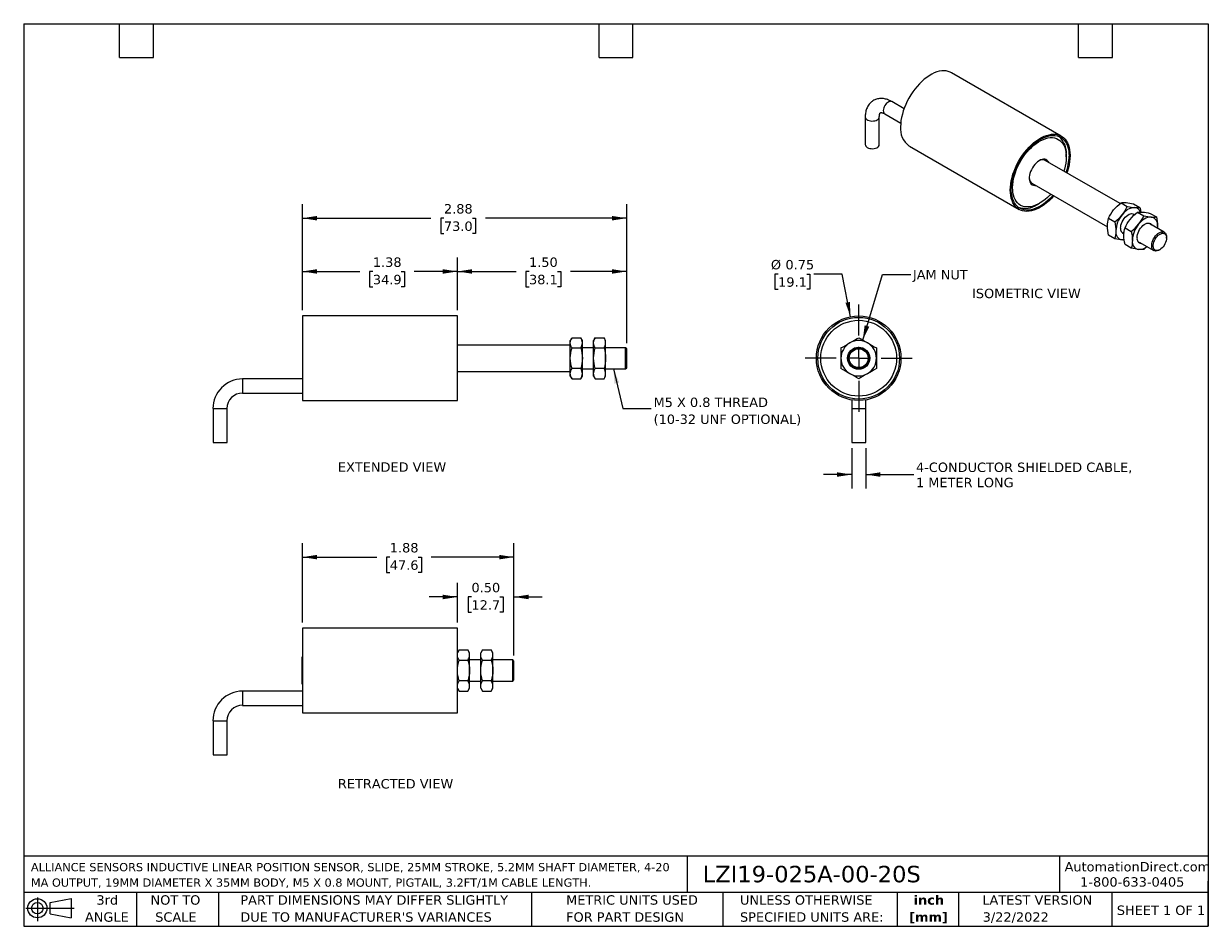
# Model space of a CAD drawing. Header units: inches. Extents: x 0.2 to 10.8, y 0.2 to 8.2.
import ezdxf

# ---------------------------------------------------------------- set-up
doc = ezdxf.new("R2010")
doc.units = ezdxf.units.IN
doc.header["$MEASUREMENT"] = 0
doc.linetypes.add('SLD-Center', pattern=[0.75, 0.6, -0.05, 0.05, -0.05])
doc.linetypes.add('SLD-Solid', pattern=[0])
doc.layers.add('CENTER', color=40, linetype='SLD-Center')
doc.layers.add('DIMENSIONS', color=140, linetype='SLD-Solid', lineweight=25)
doc.layers.add('TEXT', color=140, linetype='SLD-Solid', lineweight=25)
doc.styles.add('SLDTEXTSTYLE0', font='VERDANA.TTF')
doc.styles.add('SLDTEXTSTYLE1', font='VERDANAB.TTF')
doc.styles.get("Standard").update_dxf_attribs({"font": 'VERDANA.TTF'})
doc.dimstyles.new('SLDDIMSTYLE0', dxfattribs={"dimtxt": 0.084961, "dimasz": 0.13, "dimexe": 0, "dimexo": 0.0625, "dimgap": 0.02124, "dimtad": 0, "dimtih": 1, "dimtoh": 1, "dimrnd": 1e-09, "dimzin": 4, "dimdsep": 46, "dimtxsty": 'SLDTEXTSTYLE0', "dimsah": 1, "dimcen": 0.09, "dimadec": 0, "dimazin": 1, "dimtfac": 1, "dimtofl": 0, "dimtmove": 0, "dimatfit": 3, "dimfxl": 0, "dimfrac": 2, "dimtolj": 1, "dimtzin": 12, "dimarcsym": 0})
doc.dimstyles.new('SLDDIMSTYLE1', dxfattribs={"dimtxt": 0.084961, "dimasz": 0.13, "dimexe": 0, "dimexo": 0.0625, "dimgap": 0.02124, "dimtad": 0, "dimtih": 1, "dimtoh": 1, "dimrnd": 1e-09, "dimzin": 12, "dimdsep": 46, "dimtxsty": 'SLDTEXTSTYLE0', "dimsah": 1, "dimcen": 0.09, "dimadec": 0, "dimazin": 3, "dimtfac": 1, "dimtofl": 0, "dimtmove": 0, "dimatfit": 3, "dimfxl": 0, "dimfrac": 2, "dimtolj": 1, "dimtzin": 12, "dimarcsym": 0})
doc.dimstyles.new('SLDDIMSTYLE2', dxfattribs={"dimtxt": 0.18, "dimasz": 0.13, "dimexe": 0, "dimexo": 0.0625, "dimgap": 0, "dimtad": 0, "dimtih": 1, "dimtoh": 1, "dimdec": 0, "dimrnd": 1e-09, "dimzin": 0, "dimdsep": 46, "dimtxsty": 'Standard', "dimsah": 1, "dimcen": 0.09, "dimadec": 0, "dimazin": 0, "dimtfac": 0.13, "dimtdec": 0, "dimtofl": 0, "dimtmove": 0, "dimatfit": 3, "dimfxl": 0, "dimfrac": 2, "dimtolj": 1, "dimtzin": 0, "dimarcsym": 0})
doc.dimstyles.new('SLDDIMSTYLE3', dxfattribs={"dimtxt": 0.084961, "dimasz": 0.13, "dimexe": 0, "dimexo": 0.0625, "dimgap": 0.02124, "dimtad": 0, "dimtih": 1, "dimtoh": 1, "dimrnd": 1e-09, "dimdsep": 46, "dimtxsty": 'SLDTEXTSTYLE0', "dimsah": 1, "dimcen": 0, "dimadec": 0, "dimazin": 2, "dimtfac": 1, "dimtofl": 0, "dimtmove": 0, "dimatfit": 3, "dimfxl": 0, "dimfrac": 2, "dimtolj": 1, "dimtzin": 12, "dimarcsym": 0})
doc.dimstyles.new('SLDDIMSTYLE4', dxfattribs={"dimtxt": 0.084961, "dimasz": 0.13, "dimexe": 0, "dimexo": 0.0625, "dimgap": 0.02124, "dimtad": 0, "dimtih": 1, "dimtoh": 1, "dimrnd": 1e-09, "dimzin": 12, "dimdsep": 46, "dimtxsty": 'SLDTEXTSTYLE0', "dimsah": 1, "dimcen": 0.09, "dimadec": 0, "dimazin": 3, "dimtfac": 1, "dimtmove": 0, "dimatfit": 0, "dimfxl": 0, "dimfrac": 2, "dimtolj": 1, "dimtzin": 12, "dimarcsym": 0})
doc.dimstyles.new('SLDDIMSTYLE5', dxfattribs={"dimtxt": 0.084961, "dimasz": 0.13, "dimexe": 0, "dimexo": 0.0625, "dimgap": 0.02124, "dimtad": 0, "dimtih": 1, "dimtoh": 1, "dimrnd": 1e-09, "dimzin": 0, "dimdsep": 46, "dimtxsty": 'SLDTEXTSTYLE0', "dimsah": 1, "dimcen": 0.09, "dimadec": 0, "dimazin": 0, "dimtfac": 1, "dimtmove": 0, "dimatfit": 0, "dimfxl": 0, "dimfrac": 2, "dimtolj": 1, "dimtzin": 12, "dimarcsym": 0})

# ---------------------------------------------------------------- blocks, each defined once
blk = doc.blocks.new('Block11')
at = {"color": 7, "linetype": 'SLD-Solid', "lineweight": 18}
for p, q in [((0, 0.113), (0.428, 0.113)), ((0.102, 0.209), (0.102, 0)), ((0.216, 0.164), (0.401, 0.198)), ((0.216, 0.063), (0.216, 0.164)), ((0.401, 0.198), (0.401, 0.029)), ((0.216, 0.063), (0.401, 0.029))]:
    blk.add_line(p, q, dxfattribs=at)
for radius in [0.0846, 0.0506]:
    blk.add_circle((0.102, 0.113), radius, dxfattribs=at)
blk = doc.blocks.new('Block12')
at = {"color": 7, "linetype": 'Continuous'}
blk.add_blockref('Block11', (0, 0), dxfattribs=at)
blk = doc.blocks.new('SW_NOTE_0')
at = {"layer": 'TEXT', "color": 0, "char_height": 0.07292, "attachment_point": 1, "style": 'SLDTEXTSTYLE0'}
for s, insert in [('ALLIANCE SENSORS INDUCTIVE LINEAR POSITION SENSOR, SLIDE, 25MM STROKE, 5.2MM SHAFT DIAMETER, 4-20 ', (0, 0.093)), ('MA OUTPUT, 19MM DIAMETER X 35MM BODY, M5 X 0.8 MOUNT, PIGTAIL, 3.2FT/1M CABLE LENGTH.', (0, -0.044))]:
    blk.add_mtext(s, dxfattribs=dict(at, insert=insert))
blk = doc.blocks.new('SW_NOTE_0_1')
at = {"layer": 'TEXT', "color": 0, "char_height": 0.0833, "attachment_point": 2, "style": 'SLDTEXTSTYLE1'}
for s, insert in [('inch', (0.125, 0.106)), ('[mm]', (0.122, -0.045))]:
    blk.add_mtext(s, dxfattribs=dict(at, insert=insert))
blk = doc.blocks.new('SW_NOTE_0_2')
at = {"layer": 'TEXT', "color": 0, "char_height": 0.08333, "attachment_point": 1, "style": 'SLDTEXTSTYLE0'}
for s, insert in [('UNLESS OTHERWISE ', (0, 0.106)), ('SPECIFIED UNITS ARE:', (0, -0.045))]:
    blk.add_mtext(s, dxfattribs=dict(at, insert=insert))
blk = doc.blocks.new('SW_NOTE_0_3')
at = {"layer": 'TEXT', "color": 0, "char_height": 0.08333, "attachment_point": 1, "style": 'SLDTEXTSTYLE0'}
for s, insert in [('PART DIMENSIONS MAY DIFFER SLIGHTLY ', (0, 0.106)), ("DUE TO MANUFACTURER'S VARIANCES", (0, -0.045))]:
    blk.add_mtext(s, dxfattribs=dict(at, insert=insert))
blk = doc.blocks.new('SW_NOTE_0_4')
at = {"layer": 'TEXT', "color": 0, "char_height": 0.0833, "attachment_point": 2, "style": 'SLDTEXTSTYLE0'}
for s, insert in [('NOT TO', (0.207, 0.106)), ('SCALE', (0.211, -0.045))]:
    blk.add_mtext(s, dxfattribs=dict(at, insert=insert))
blk = doc.blocks.new('SW_NOTE_0_5')
at = {"layer": 'TEXT', "color": 0, "char_height": 0.0833, "attachment_point": 2, "style": 'SLDTEXTSTYLE0'}
for s, insert in [('3rd', (0.091, 0.106)), ('ANGLE', (0.087, -0.045))]:
    blk.add_mtext(s, dxfattribs=dict(at, insert=insert))
blk = doc.blocks.new('SW_NOTE_0_6')
at = {"layer": 'TEXT', "color": 0, "char_height": 0.08333, "attachment_point": 1, "style": 'SLDTEXTSTYLE0'}
for s, insert in [('METRIC UNITS USED ', (0, 0.106)), ('FOR PART DESIGN', (0, -0.045))]:
    blk.add_mtext(s, dxfattribs=dict(at, insert=insert))
blk = doc.blocks.new('_D')
at = {"layer": 'DIMENSIONS'}
for p, q in [((4.095, 5.71), (4.095, 6.179)), ((5.595, 5.418), (5.595, 6.179)), ((4.095, 6.054), (4.614, 6.054)), ((4.729, 6.054), (4.701, 6.054)), ((4.701, 6.054), (4.701, 5.918)), ((4.982, 6.054), (5.01, 6.054)), ((5.01, 6.054), (5.01, 5.918)), ((5.595, 6.054), (5.097, 6.054)), ((4.701, 5.918), (4.729, 5.918)), ((5.01, 5.918), (4.982, 5.918))]:
    blk.add_line(p, q, dxfattribs=at)
for points in [[(4.095, 6.054), (4.225, 6.034), (4.225, 6.074)], [(5.595, 6.054), (5.465, 6.074), (5.465, 6.034)]]:
    blk.add_solid(points, dxfattribs=at)
at = {"layer": 'DIMENSIONS', "char_height": 0.0833, "attachment_point": 1, "style": 'SLDTEXTSTYLE0'}
for s, insert in [('1.50', (4.729, 6.178)), ('38.1', (4.729, 6.024))]:
    blk.add_mtext(s, dxfattribs=dict(at, insert=insert))
blk = doc.blocks.new('_D_1')
at = {"layer": 'DIMENSIONS'}
for p, q in [((2.72, 5.71), (2.72, 6.179)), ((4.095, 5.71), (4.095, 6.179)), ((2.72, 6.054), (3.23, 6.054)), ((3.345, 6.054), (3.316, 6.054)), ((3.316, 6.054), (3.316, 5.918)), ((3.597, 6.054), (3.626, 6.054)), ((3.626, 6.054), (3.626, 5.918)), ((4.095, 6.054), (3.712, 6.054)), ((3.316, 5.918), (3.345, 5.918)), ((3.626, 5.918), (3.597, 5.918))]:
    blk.add_line(p, q, dxfattribs=at)
for points in [[(2.72, 6.054), (2.85, 6.034), (2.85, 6.074)], [(4.095, 6.054), (3.965, 6.074), (3.965, 6.034)]]:
    blk.add_solid(points, dxfattribs=at)
at = {"layer": 'DIMENSIONS', "char_height": 0.0833, "attachment_point": 1, "style": 'SLDTEXTSTYLE0'}
for s, insert in [('1.38', (3.345, 6.178)), ('34.9', (3.345, 6.024))]:
    blk.add_mtext(s, dxfattribs=dict(at, insert=insert))
blk = doc.blocks.new('_D_2')
at = {"layer": 'DIMENSIONS'}
for p, q in [((2.72, 5.71), (2.72, 6.651)), ((5.595, 5.418), (5.595, 6.651)), ((2.72, 6.526), (3.86, 6.526)), ((3.975, 6.526), (3.946, 6.526)), ((3.946, 6.526), (3.946, 6.391)), ((4.227, 6.526), (4.256, 6.526)), ((4.256, 6.526), (4.256, 6.391)), ((5.595, 6.526), (4.342, 6.526)), ((3.946, 6.391), (3.975, 6.391)), ((4.256, 6.391), (4.227, 6.391))]:
    blk.add_line(p, q, dxfattribs=at)
for points in [[(2.72, 6.526), (2.85, 6.506), (2.85, 6.546)], [(5.595, 6.526), (5.465, 6.546), (5.465, 6.506)]]:
    blk.add_solid(points, dxfattribs=at)
at = {"layer": 'DIMENSIONS', "char_height": 0.0833, "attachment_point": 1, "style": 'SLDTEXTSTYLE0'}
for s, insert in [('2.88', (3.975, 6.651)), ('73.0', (3.975, 6.497))]:
    blk.add_mtext(s, dxfattribs=dict(at, insert=insert))
blk = doc.blocks.new('SW_NOTE_0_7')
at = {"layer": 'TEXT', "color": 0, "char_height": 0.08333, "attachment_point": 1, "style": 'SLDTEXTSTYLE0'}
for s, insert in [('M5 X 0.8 THREAD', (0.022, 0.096)), ('(10-32 UNF OPTIONAL)', (0.022, -0.054))]:
    blk.add_mtext(s, dxfattribs=dict(at, insert=insert))
blk = doc.blocks.new('_D_3')
at = {"layer": 'DIMENSIONS'}
for p, q in [((6.937, 6.031), (6.909, 6.031)), ((6.909, 6.031), (6.909, 5.896)), ((7.19, 6.031), (7.218, 6.031)), ((7.218, 6.031), (7.218, 5.896)), ((7.504, 6.031), (7.254, 6.031)), ((7.579, 5.653), (7.504, 6.031)), ((6.909, 5.896), (6.937, 5.896)), ((7.218, 5.896), (7.19, 5.896))]:
    blk.add_line(p, q, dxfattribs=at)
blk.add_solid([(7.579, 5.653), (7.573, 5.784), (7.534, 5.776)], dxfattribs=at)
at = {"layer": 'DIMENSIONS', "char_height": 0.0833, "attachment_point": 1, "style": 'SLDTEXTSTYLE0'}
for s, insert in [('%%c', (6.873, 6.156)), ('0.75', (7.002, 6.156)), ('19.1', (6.937, 6.002))]:
    blk.add_mtext(s, dxfattribs=dict(at, insert=insert))
blk = doc.blocks.new('_D_4')
at = {"layer": 'DIMENSIONS'}
for p, q in [((7.589, 4.488), (7.589, 4.129)), ((7.714, 4.488), (7.714, 4.129)), ((7.589, 4.254), (7.339, 4.254)), ((7.714, 4.254), (8.14, 4.254))]:
    blk.add_line(p, q, dxfattribs=at)
for points in [[(7.589, 4.254), (7.459, 4.274), (7.459, 4.234)], [(7.714, 4.254), (7.844, 4.234), (7.844, 4.274)]]:
    blk.add_solid(points, dxfattribs=at)
at = {"layer": 'DIMENSIONS', "char_height": 0.08333, "attachment_point": 1, "style": 'SLDTEXTSTYLE0'}
for s, insert in [('4-CONDUCTOR SHIELDED CABLE,', (8.159, 4.36)), ('1 METER LONG', (8.159, 4.225))]:
    blk.add_mtext(s, dxfattribs=dict(at, insert=insert))
blk = doc.blocks.new('SW_CENTERMARKSYMBOL_0')
at = {"layer": 'CENTER', "color": 0}
for p, q in [((0, 0.2), (0, 0.475)), ((-0.2, 0), (-0.475, 0)), ((0, 0), (-0.1, 0)), ((0, 0), (0, 0.1)), ((0, 0), (0, -0.1)), ((0, 0), (0.1, 0)), ((0.2, 0), (0.475, 0)), ((0, -0.2), (0, -0.475))]:
    blk.add_line(p, q, dxfattribs=at)
blk = doc.blocks.new('_D_5')
at = {"layer": 'DIMENSIONS'}
for p, q in [((2.72, 2.942), (2.72, 3.647)), ((4.595, 2.651), (4.595, 3.647)), ((2.72, 3.522), (3.38, 3.522)), ((3.495, 3.522), (3.466, 3.522)), ((3.466, 3.522), (3.466, 3.387)), ((3.747, 3.522), (3.776, 3.522)), ((3.776, 3.522), (3.776, 3.387)), ((4.595, 3.522), (3.862, 3.522)), ((3.466, 3.387), (3.495, 3.387)), ((3.776, 3.387), (3.747, 3.387))]:
    blk.add_line(p, q, dxfattribs=at)
for points in [[(2.72, 3.522), (2.85, 3.502), (2.85, 3.542)], [(4.595, 3.522), (4.465, 3.542), (4.465, 3.502)]]:
    blk.add_solid(points, dxfattribs=at)
at = {"layer": 'DIMENSIONS', "char_height": 0.0833, "attachment_point": 1, "style": 'SLDTEXTSTYLE0'}
for s, insert in [('1.88', (3.495, 3.647)), ('47.6', (3.495, 3.493))]:
    blk.add_mtext(s, dxfattribs=dict(at, insert=insert))
blk = doc.blocks.new('_D_6')
at = {"layer": 'DIMENSIONS'}
for p, q in [((4.095, 2.942), (4.095, 3.294)), ((4.595, 2.651), (4.595, 3.294)), ((4.095, 3.169), (3.845, 3.169)), ((4.219, 3.169), (4.19, 3.169)), ((4.19, 3.169), (4.19, 3.034)), ((4.471, 3.169), (4.5, 3.169)), ((4.5, 3.169), (4.5, 3.034)), ((4.595, 3.169), (4.845, 3.169)), ((4.19, 3.034), (4.219, 3.034)), ((4.5, 3.034), (4.471, 3.034))]:
    blk.add_line(p, q, dxfattribs=at)
for points in [[(4.095, 3.169), (3.965, 3.189), (3.965, 3.149)], [(4.595, 3.169), (4.725, 3.149), (4.725, 3.189)]]:
    blk.add_solid(points, dxfattribs=at)
at = {"layer": 'DIMENSIONS', "char_height": 0.0833, "attachment_point": 1, "style": 'SLDTEXTSTYLE0'}
for s, insert in [('0.50', (4.219, 3.294)), ('12.7', (4.219, 3.14))]:
    blk.add_mtext(s, dxfattribs=dict(at, insert=insert))

msp = doc.modelspace()

# ---------------------------------------------------------------- linework, layer by layer
for p, q in [((9.447, 7.253), (8.475, 7.815)), ((8.053, 7.496), (7.944, 7.559)), ((7.709, 7.423), (7.709, 7.178)), ((7.834, 7.178), (7.834, 7.423)), ((7.882, 7.451), (8.024, 7.369)), ((8.1, 7.165), (9.073, 6.604)), ((9.968, 6.655), (9.304, 7.038)), ((9.491, 7.07), (9.491, 7.091)), ((9.187, 6.836), (9.856, 6.449)), ((9.235, 6.648), (9.253, 6.658)), ((9.977, 6.663), (10.032, 6.631)), ((10.088, 6.653), (10.144, 6.621)), ((9.866, 6.525), (9.921, 6.493)), ((10.095, 6.555), (10.086, 6.56)), ((10.123, 6.579), (10.178, 6.547)), ((10.234, 6.569), (10.29, 6.537)), ((10.012, 6.441), (10.067, 6.409)), ((10.36, 6.401), (10.232, 6.476)), ((10.299, 6.457), (10.298, 6.437)), ((9.921, 6.344), (9.866, 6.376)), ((10.004, 6.333), (9.987, 6.334)), ((9.992, 6.398), (10.003, 6.392)), ((10.138, 6.314), (10.267, 6.24)), ((10.38, 6.35), (10.38, 6.359)), ((10.067, 6.26), (10.012, 6.292)), ((10.206, 6.274), (10.178, 6.25)), ((10.314, 6.244), (10.321, 6.248)), ((4.095, 5.66), (2.72, 5.66)), ((2.72, 5.66), (2.72, 5.285)), ((4.095, 5.285), (4.095, 5.66)), ((5.11, 5.467), (5.095, 5.442)), ((5.11, 5.467), (5.188, 5.467)), ((5.202, 5.442), (5.188, 5.467)), ((5.316, 5.467), (5.302, 5.442)), ((5.316, 5.467), (5.394, 5.467)), ((5.408, 5.442), (5.394, 5.467)), ((5.095, 5.402), (4.095, 5.402)), ((5.095, 5.421), (5.095, 5.442)), ((5.095, 5.285), (5.095, 5.421)), ((5.11, 5.376), (5.188, 5.376)), ((5.202, 5.421), (5.202, 5.442)), ((5.202, 5.285), (5.202, 5.421)), ((5.302, 5.378), (5.202, 5.378)), ((5.302, 5.421), (5.302, 5.442)), ((5.302, 5.285), (5.302, 5.421)), ((5.316, 5.376), (5.394, 5.376)), ((5.408, 5.421), (5.408, 5.442)), ((5.408, 5.285), (5.408, 5.421)), ((5.585, 5.378), (5.408, 5.378)), ((5.595, 5.368), (5.585, 5.378)), ((5.585, 5.305), (5.585, 5.378)), ((5.595, 5.203), (5.595, 5.368)), ((2.72, 5.285), (2.72, 4.91)), ((4.095, 4.91), (4.095, 5.285)), ((5.095, 5.148), (5.095, 5.285)), ((5.202, 5.148), (5.202, 5.285)), ((5.302, 5.148), (5.302, 5.285)), ((5.408, 5.148), (5.408, 5.285)), ((5.585, 5.191), (5.585, 5.305)), ((4.095, 5.168), (5.095, 5.168)), ((5.095, 5.127), (5.095, 5.148)), ((5.188, 5.194), (5.11, 5.194)), ((5.202, 5.191), (5.302, 5.191)), ((5.202, 5.127), (5.202, 5.148)), ((5.302, 5.127), (5.302, 5.148)), ((5.394, 5.194), (5.316, 5.194)), ((5.408, 5.191), (5.585, 5.191)), ((5.408, 5.127), (5.408, 5.148)), ((5.585, 5.191), (5.595, 5.201)), ((5.595, 5.201), (5.595, 5.203)), ((2.72, 5.101), (2.19, 5.101)), ((2.19, 5.101), (2.19, 4.976)), ((5.095, 5.127), (5.11, 5.103)), ((5.11, 5.103), (5.188, 5.103)), ((5.188, 5.103), (5.202, 5.127)), ((5.302, 5.127), (5.316, 5.103)), ((5.316, 5.103), (5.394, 5.103)), ((5.394, 5.103), (5.408, 5.127)), ((2.19, 4.976), (2.72, 4.976)), ((1.928, 4.838), (1.928, 4.538)), ((1.928, 4.838), (2.053, 4.838)), ((2.053, 4.538), (2.053, 4.838)), ((2.72, 4.91), (4.095, 4.91)), ((7.589, 4.915), (7.589, 4.838)), ((7.589, 4.838), (7.589, 4.538)), ((7.589, 4.838), (7.714, 4.838)), ((7.714, 4.838), (7.714, 4.915)), ((7.714, 4.538), (7.714, 4.838)), ((1.928, 4.538), (2.053, 4.538)), ((7.589, 4.538), (7.714, 4.538)), ((4.095, 2.892), (2.72, 2.892)), ((2.72, 2.892), (2.72, 2.517)), ((4.095, 2.517), (4.095, 2.892)), ((2.72, 2.634), (2.715, 2.634)), ((2.715, 2.634), (2.715, 2.411)), ((4.11, 2.699), (4.095, 2.675)), ((4.11, 2.699), (4.188, 2.699)), ((4.202, 2.675), (4.188, 2.699)), ((4.202, 2.654), (4.202, 2.675)), ((4.202, 2.517), (4.202, 2.654)), ((4.316, 2.699), (4.302, 2.675)), ((4.302, 2.654), (4.302, 2.675)), ((4.302, 2.517), (4.302, 2.654)), ((4.316, 2.699), (4.394, 2.699)), ((4.408, 2.675), (4.394, 2.699)), ((4.408, 2.654), (4.408, 2.675)), ((4.408, 2.517), (4.408, 2.654)), ((4.11, 2.608), (4.188, 2.608)), ((4.302, 2.611), (4.202, 2.611)), ((4.316, 2.608), (4.394, 2.608)), ((4.585, 2.611), (4.408, 2.611)), ((4.595, 2.601), (4.585, 2.611)), ((4.585, 2.537), (4.585, 2.611)), ((4.585, 2.424), (4.585, 2.537)), ((4.595, 2.436), (4.595, 2.601)), ((2.72, 2.517), (2.72, 2.142)), ((4.095, 2.142), (4.095, 2.517)), ((4.188, 2.426), (4.11, 2.426)), ((4.202, 2.381), (4.202, 2.517)), ((4.202, 2.424), (4.302, 2.424)), ((4.302, 2.381), (4.302, 2.517)), ((4.394, 2.426), (4.316, 2.426)), ((4.408, 2.381), (4.408, 2.517)), ((4.408, 2.424), (4.585, 2.424)), ((4.585, 2.424), (4.595, 2.434)), ((4.595, 2.434), (4.595, 2.436)), ((2.72, 2.333), (2.19, 2.333)), ((2.19, 2.333), (2.19, 2.208)), ((2.715, 2.411), (2.715, 2.4)), ((2.715, 2.4), (2.72, 2.4)), ((4.095, 2.36), (4.11, 2.335)), ((4.11, 2.335), (4.188, 2.335)), ((4.188, 2.335), (4.202, 2.36)), ((4.202, 2.36), (4.202, 2.381)), ((4.302, 2.36), (4.302, 2.381)), ((4.302, 2.36), (4.316, 2.335)), ((4.316, 2.335), (4.394, 2.335)), ((4.394, 2.335), (4.408, 2.36)), ((4.408, 2.36), (4.408, 2.381)), ((2.19, 2.208), (2.72, 2.208)), ((2.72, 2.142), (4.095, 2.142)), ((1.928, 2.071), (1.928, 1.771)), ((1.928, 2.071), (2.053, 2.071)), ((2.053, 1.771), (2.053, 2.071)), ((1.928, 1.771), (2.053, 1.771))]:
    msp.add_line(p, q)
at = {"flags": 128}
for points in [[(8.475, 7.815), (8.463, 7.821), (8.445, 7.827), (8.427, 7.831), (8.407, 7.832), (8.387, 7.831), (8.365, 7.828), (8.344, 7.822), (8.321, 7.813), (8.299, 7.802), (8.276, 7.789), (8.254, 7.774), (8.232, 7.757), (8.21, 7.738), (8.189, 7.717), (8.168, 7.694), (8.149, 7.67), (8.13, 7.645), (8.113, 7.619), (8.096, 7.591), (8.081, 7.563), (8.068, 7.535), (8.056, 7.506), (8.046, 7.477), (8.038, 7.448), (8.031, 7.419), (8.026, 7.391), (8.024, 7.363), (8.023, 7.337)], [(7.944, 7.559), (7.943, 7.56), (7.935, 7.562), (7.927, 7.561), (7.918, 7.558), (7.908, 7.553), (7.899, 7.546), (7.891, 7.536), (7.883, 7.526), (7.877, 7.514), (7.873, 7.503), (7.87, 7.491), (7.869, 7.48), (7.87, 7.469), (7.873, 7.461), (7.877, 7.454), (7.882, 7.451)], [(7.709, 7.423), (7.709, 7.421), (7.711, 7.414), (7.716, 7.407), (7.723, 7.401), (7.732, 7.395), (7.743, 7.391), (7.755, 7.389), (7.768, 7.387), (7.781, 7.388), (7.794, 7.39), (7.806, 7.393), (7.816, 7.398), (7.824, 7.404), (7.83, 7.41), (7.833, 7.418), (7.834, 7.423)], [(8.995, 6.776), (8.996, 6.802), (8.999, 6.83), (9.003, 6.858), (9.01, 6.886), (9.018, 6.915), (9.028, 6.944), (9.04, 6.973), (9.054, 7.002), (9.069, 7.03), (9.085, 7.057), (9.102, 7.084), (9.121, 7.109), (9.141, 7.133), (9.161, 7.156), (9.182, 7.177), (9.204, 7.196), (9.226, 7.213), (9.249, 7.228), (9.271, 7.241), (9.294, 7.252), (9.316, 7.26), (9.338, 7.266), (9.359, 7.27), (9.379, 7.271), (9.399, 7.27), (9.418, 7.266), (9.435, 7.26), (9.451, 7.251), (9.466, 7.24), (9.48, 7.227), (9.491, 7.212), (9.502, 7.194), (9.51, 7.175), (9.517, 7.154), (9.521, 7.131), (9.524, 7.107), (9.525, 7.082), (9.524, 7.055), (9.521, 7.028), (9.517, 7), (9.51, 6.971), (9.502, 6.942), (9.497, 6.927)], [(9.373, 6.728), (9.372, 6.727), (9.352, 6.705), (9.331, 6.685), (9.309, 6.667), (9.288, 6.65), (9.266, 6.636), (9.243, 6.624), (9.222, 6.614), (9.2, 6.606), (9.179, 6.601), (9.158, 6.598), (9.138, 6.598), (9.119, 6.6), (9.101, 6.605), (9.085, 6.612), (9.069, 6.621), (9.055, 6.632), (9.043, 6.646), (9.032, 6.662), (9.023, 6.68), (9.015, 6.7), (9.01, 6.721), (9.006, 6.744), (9.004, 6.768), (9.004, 6.794), (9.006, 6.82), (9.01, 6.847), (9.015, 6.875), (9.023, 6.903), (9.032, 6.932), (9.043, 6.96), (9.055, 6.989), (9.069, 7.016), (9.085, 7.043), (9.101, 7.07), (9.119, 7.095), (9.138, 7.119), (9.158, 7.141), (9.179, 7.162), (9.2, 7.182), (9.222, 7.199), (9.243, 7.215), (9.266, 7.228), (9.288, 7.239), (9.309, 7.248), (9.331, 7.254), (9.352, 7.258), (9.372, 7.26), (9.391, 7.259), (9.41, 7.255), (9.427, 7.25), (9.443, 7.241), (9.458, 7.231), (9.471, 7.218), (9.483, 7.204), (9.493, 7.187), (9.501, 7.168), (9.508, 7.147), (9.513, 7.125), (9.515, 7.102), (9.516, 7.077), (9.516, 7.077)], [(7.709, 7.178), (7.71, 7.173), (7.713, 7.165), (7.719, 7.159), (7.727, 7.153), (7.737, 7.148), (7.749, 7.145), (7.762, 7.143), (7.775, 7.142), (7.788, 7.144), (7.8, 7.146), (7.811, 7.15), (7.82, 7.156), (7.827, 7.162), (7.832, 7.169), (7.834, 7.177), (7.834, 7.178)], [(9.162, 7.134), (9.182, 7.154), (9.203, 7.172), (9.224, 7.189), (9.245, 7.203), (9.266, 7.215), (9.288, 7.225), (9.309, 7.232), (9.329, 7.237), (9.349, 7.24), (9.368, 7.24), (9.386, 7.237), (9.404, 7.232), (9.419, 7.225), (9.434, 7.216), (9.447, 7.204), (9.459, 7.19), (9.469, 7.173), (9.477, 7.155), (9.483, 7.136), (9.488, 7.114), (9.49, 7.091), (9.491, 7.067), (9.49, 7.041), (9.487, 7.015), (9.482, 6.988), (9.475, 6.961), (9.469, 6.943)], [(9.352, 6.74), (9.344, 6.731), (9.324, 6.711), (9.303, 6.693), (9.282, 6.677), (9.261, 6.663), (9.239, 6.651), (9.218, 6.641), (9.197, 6.633), (9.177, 6.628), (9.157, 6.626), (9.138, 6.626), (9.119, 6.628), (9.102, 6.633), (9.086, 6.64), (9.072, 6.65), (9.059, 6.662), (9.047, 6.676), (9.037, 6.692), (9.029, 6.71), (9.023, 6.73), (9.018, 6.752), (9.016, 6.775), (9.015, 6.799), (9.016, 6.824), (9.019, 6.85), (9.024, 6.877), (9.031, 6.904), (9.04, 6.932), (9.05, 6.96), (9.062, 6.987), (9.076, 7.014), (9.091, 7.04), (9.107, 7.065), (9.124, 7.09), (9.143, 7.113), (9.162, 7.134), (9.162, 7.134)], [(9.336, 7.02), (9.335, 7.023), (9.328, 7.033), (9.32, 7.04), (9.311, 7.045), (9.3, 7.048), (9.289, 7.049), (9.277, 7.046), (9.264, 7.042), (9.251, 7.035), (9.237, 7.026), (9.225, 7.015), (9.213, 7.002), (9.201, 6.988), (9.191, 6.973), (9.182, 6.956), (9.175, 6.939), (9.169, 6.923), (9.165, 6.906), (9.163, 6.89), (9.163, 6.875), (9.165, 6.861), (9.169, 6.848), (9.174, 6.837), (9.181, 6.829), (9.19, 6.823), (9.2, 6.818), (9.211, 6.817), (9.219, 6.817)], [(9.38, 6.725), (9.379, 6.724), (9.359, 6.702), (9.338, 6.681), (9.316, 6.662), (9.294, 6.644), (9.271, 6.629), (9.249, 6.616), (9.226, 6.606), (9.204, 6.597), (9.182, 6.591), (9.161, 6.588), (9.141, 6.586), (9.121, 6.588), (9.102, 6.591), (9.085, 6.598), (9.069, 6.606), (9.054, 6.617), (9.04, 6.63), (9.028, 6.646), (9.018, 6.663), (9.01, 6.682), (9.003, 6.703), (8.999, 6.726), (8.996, 6.75), (8.995, 6.776)], [(9.973, 6.437), (9.974, 6.451), (9.976, 6.465), (9.981, 6.48), (9.987, 6.495), (9.995, 6.509), (10.004, 6.522), (10.014, 6.535), (10.025, 6.545), (10.037, 6.554), (10.048, 6.561), (10.059, 6.565), (10.07, 6.567), (10.08, 6.566), (10.089, 6.563), (10.097, 6.558), (10.098, 6.558)], [(10.091, 6.563), (10.096, 6.559), (10.098, 6.557)], [(10.119, 6.353), (10.119, 6.366), (10.122, 6.381), (10.127, 6.396), (10.133, 6.411), (10.141, 6.425), (10.15, 6.438), (10.16, 6.45), (10.171, 6.461), (10.182, 6.47), (10.194, 6.476), (10.205, 6.481), (10.216, 6.483), (10.226, 6.482), (10.235, 6.479), (10.243, 6.474), (10.249, 6.466), (10.25, 6.465)], [(10.249, 6.299), (10.252, 6.314), (10.257, 6.328), (10.264, 6.342), (10.272, 6.356), (10.281, 6.369), (10.292, 6.38), (10.302, 6.389), (10.314, 6.397), (10.325, 6.402), (10.336, 6.405), (10.346, 6.406), (10.355, 6.404), (10.363, 6.4), (10.37, 6.393), (10.375, 6.384), (10.378, 6.374), (10.38, 6.362), (10.38, 6.359)], [(10.299, 6.457), (10.299, 6.44), (10.298, 6.437)], [(10.004, 6.334), (10, 6.334), (9.987, 6.334)], [(10.002, 6.388), (9.994, 6.391), (9.992, 6.392)], [(10.308, 6.243), (10.298, 6.24), (10.289, 6.241), (10.28, 6.243), (10.273, 6.248), (10.268, 6.256), (10.264, 6.265), (10.262, 6.276), (10.262, 6.288), (10.264, 6.301), (10.267, 6.314), (10.272, 6.328), (10.279, 6.341), (10.288, 6.354), (10.297, 6.365), (10.307, 6.375), (10.317, 6.383), (10.328, 6.388), (10.338, 6.392), (10.348, 6.393), (10.357, 6.391), (10.365, 6.387), (10.371, 6.381), (10.376, 6.373), (10.379, 6.363), (10.38, 6.351), (10.379, 6.339), (10.376, 6.325), (10.372, 6.312), (10.366, 6.298), (10.358, 6.285), (10.349, 6.273), (10.34, 6.263), (10.329, 6.254), (10.319, 6.247), (10.308, 6.243)], [(10.314, 6.244), (10.308, 6.241), (10.297, 6.237), (10.286, 6.235), (10.277, 6.236), (10.268, 6.239), (10.26, 6.244), (10.255, 6.252), (10.25, 6.262), (10.248, 6.273), (10.248, 6.286), (10.249, 6.299)]]:
    msp.add_lwpolyline(points, dxfattribs=at)
for radius in [0.375, 0.362, 0.362, 0.336, 0.0984, 0.0935, 0.0835]:
    msp.add_circle((7.651, 5.285), radius)
for centre, radius, start, end in [((8.208, 7.318), 0.187, 174.0409, 234.647), ((9.303, 7.106), 0.189, 355.1786, 49.8552), ((9.28, 6.987), 0.0566, 64.8401, 123.2328), ((9.055, 7.085), 0.461, 340.5436, 359.0154), ((9.22, 6.882), 0.0571, 177.0612, 234.8766), ((9.128, 6.801), 0.188, 249.972, 305.0049), ((10.107, 6.477), 0.144, 93.4295, 146.5651), ((10.092, 6.563), 0.0581, 18.7778, 84.007), ((10.172, 6.402), 0.242, 140.2279, 177.3607), ((10.252, 6.393), 0.144, 93.4295, 146.5651), ((10.231, 6.468), 0.0693, 350.7481, 79.4532), ((9.999, 6.402), 0.0693, 170.7481, 259.4532), ((10.017, 6.431), 0.0449, 171.9956, 251.0527), ((10.318, 6.317), 0.242, 140.2279, 177.3607), ((10.218, 6.447), 0.0363, 29.7939, 59.1983), ((10.145, 6.317), 0.0693, 170.7481, 259.4532), ((10.161, 6.346), 0.0434, 171.3184, 263.8401), ((10.156, 6.339), 0.0354, 240.4445, 270.5741), ((10.133, 6.362), 0.113, 269.8601, 309.6275), ((7.651, 5.285), 0.157, 120, 180), ((7.651, 5.285), 0.157, 60, 120), ((7.651, 5.285), 0.157, 0, 60), ((7.651, 5.285), 0.157, 180, 240), ((7.651, 5.285), 0.157, 300, 0), ((7.651, 5.285), 0.157, 240, 300), ((2.19, 4.838), 0.263, 90, 180), ((2.19, 4.838), 0.138, 90, 180), ((2.19, 2.071), 0.263, 90, 180), ((2.19, 2.071), 0.138, 90, 180)]:
    msp.add_arc(centre, radius, start, end)
for points, knots in [([(7.944, 7.559), (7.943, 7.56), (7.936, 7.564), (7.923, 7.57), (7.905, 7.577), (7.888, 7.583), (7.87, 7.586), (7.852, 7.587), (7.835, 7.586), (7.818, 7.584), (7.801, 7.579), (7.785, 7.571), (7.77, 7.562), (7.756, 7.55), (7.744, 7.537), (7.733, 7.521), (7.725, 7.504), (7.718, 7.487), (7.713, 7.468), (7.71, 7.448), (7.709, 7.433), (7.709, 7.425), (7.709, 7.423)], [0, 0, 0, 0, 0.014593, 0.067589, 0.12087, 0.174169, 0.227223, 0.279843, 0.331982, 0.383759, 0.435442, 0.487412, 0.54014, 0.594135, 0.64989, 0.708084, 0.76172, 0.816744, 0.872989, 0.930072, 0.987511, 1, 1, 1, 1]), ([(7.834, 7.423), (7.834, 7.426), (7.834, 7.431), (7.835, 7.439), (7.836, 7.446), (7.838, 7.452), (7.84, 7.456), (7.842, 7.459), (7.843, 7.46), (7.844, 7.461), (7.845, 7.461), (7.848, 7.462), (7.852, 7.462), (7.857, 7.461), (7.864, 7.459), (7.872, 7.456), (7.878, 7.453), (7.882, 7.451), (7.882, 7.451)], [0, 0, 0, 0, 0.040803, 0.09843, 0.156157, 0.214475, 0.274185, 0.336922, 0.40575, 0.487663, 0.609167, 0.678243, 0.745134, 0.809268, 0.872356, 0.935238, 0.998308, 1, 1, 1, 1]), ([(10.144, 6.621), (10.147, 6.608), (10.15, 6.594), (10.151, 6.581), (10.151, 6.581)], [0, 0, 0, 0, 0.996367, 1, 1, 1, 1])]:
    msp.add_open_spline(points, degree=3, knots=knots)
for points in [[(9.911, 6.6), (9.93, 6.623), (9.953, 6.644), (9.977, 6.663)], [(9.977, 6.663), (9.989, 6.665), (10.004, 6.666), (10.023, 6.664)], [(9.987, 6.556), (10.006, 6.58), (10.02, 6.605), (10.032, 6.631)], [(10.023, 6.664), (10.042, 6.662), (10.064, 6.658), (10.088, 6.653)], [(10.032, 6.631), (10.057, 6.626), (10.079, 6.622), (10.098, 6.621)], [(10.098, 6.621), (10.117, 6.619), (10.132, 6.619), (10.144, 6.621)], [(9.856, 6.456), (9.856, 6.482), (9.86, 6.504), (9.866, 6.525)], [(9.866, 6.525), (9.878, 6.551), (9.892, 6.576), (9.911, 6.6)], [(9.921, 6.493), (9.945, 6.512), (9.968, 6.533), (9.987, 6.556)], [(10.012, 6.441), (10.024, 6.467), (10.038, 6.492), (10.057, 6.516)], [(10.057, 6.516), (10.076, 6.539), (10.099, 6.56), (10.123, 6.579)], [(10.123, 6.579), (10.135, 6.581), (10.15, 6.581), (10.169, 6.58)], [(10.132, 6.472), (10.151, 6.496), (10.166, 6.521), (10.178, 6.547)], [(10.169, 6.58), (10.188, 6.578), (10.21, 6.574), (10.234, 6.569)], [(10.178, 6.547), (10.202, 6.542), (10.225, 6.538), (10.244, 6.536)], [(10.244, 6.536), (10.263, 6.535), (10.277, 6.535), (10.29, 6.537)], [(10.29, 6.537), (10.296, 6.509), (10.299, 6.483), (10.299, 6.457)], [(9.866, 6.376), (9.86, 6.404), (9.856, 6.431), (9.856, 6.456)], [(9.921, 6.493), (9.927, 6.465), (9.931, 6.438), (9.931, 6.413)], [(9.931, 6.413), (9.931, 6.387), (9.927, 6.365), (9.921, 6.344)], [(10.002, 6.372), (10.002, 6.397), (10.005, 6.42), (10.012, 6.441)], [(10.067, 6.409), (10.091, 6.428), (10.113, 6.448), (10.132, 6.472)], [(10.067, 6.409), (10.073, 6.381), (10.077, 6.354), (10.077, 6.329)], [(9.987, 6.334), (9.968, 6.335), (9.945, 6.339), (9.921, 6.344)], [(10.012, 6.292), (10.005, 6.32), (10.002, 6.347), (10.002, 6.372)], [(10.077, 6.329), (10.077, 6.303), (10.073, 6.281), (10.067, 6.26)], [(10.132, 6.249), (10.113, 6.251), (10.091, 6.255), (10.067, 6.26)], [(10.178, 6.25), (10.166, 6.248), (10.151, 6.248), (10.132, 6.249)], [(5.095, 5.421), (5.095, 5.437), (5.101, 5.452), (5.11, 5.467)], [(5.202, 5.421), (5.202, 5.437), (5.196, 5.452), (5.188, 5.467)], [(5.302, 5.421), (5.302, 5.437), (5.307, 5.452), (5.316, 5.467)], [(5.408, 5.421), (5.408, 5.437), (5.403, 5.452), (5.394, 5.467)], [(7.573, 5.421), (7.6, 5.437), (7.626, 5.452), (7.651, 5.467)], [(7.651, 5.467), (7.677, 5.452), (7.703, 5.437), (7.73, 5.421)], [(5.11, 5.376), (5.101, 5.391), (5.095, 5.406), (5.095, 5.421)], [(5.095, 5.285), (5.095, 5.316), (5.101, 5.346), (5.11, 5.376)], [(5.188, 5.376), (5.196, 5.391), (5.202, 5.406), (5.202, 5.421)], [(5.188, 5.376), (5.196, 5.346), (5.202, 5.316), (5.202, 5.285)], [(5.316, 5.376), (5.307, 5.391), (5.302, 5.406), (5.302, 5.421)], [(5.302, 5.285), (5.302, 5.316), (5.307, 5.346), (5.316, 5.376)], [(5.394, 5.376), (5.403, 5.391), (5.408, 5.406), (5.408, 5.421)], [(5.394, 5.376), (5.403, 5.346), (5.408, 5.316), (5.408, 5.285)], [(7.494, 5.376), (7.52, 5.391), (7.546, 5.406), (7.573, 5.421)], [(7.494, 5.376), (7.494, 5.346), (7.494, 5.316), (7.494, 5.285)], [(7.73, 5.421), (7.757, 5.406), (7.783, 5.391), (7.809, 5.376)], [(7.809, 5.376), (7.809, 5.346), (7.809, 5.316), (7.809, 5.285)], [(5.11, 5.194), (5.101, 5.224), (5.095, 5.254), (5.095, 5.285)], [(5.202, 5.285), (5.202, 5.254), (5.196, 5.224), (5.188, 5.194)], [(5.316, 5.194), (5.307, 5.224), (5.302, 5.254), (5.302, 5.285)], [(5.408, 5.285), (5.408, 5.254), (5.403, 5.224), (5.394, 5.194)], [(7.494, 5.285), (7.494, 5.254), (7.494, 5.224), (7.494, 5.194)], [(7.809, 5.285), (7.809, 5.254), (7.809, 5.224), (7.809, 5.194)], [(5.095, 5.148), (5.095, 5.164), (5.101, 5.179), (5.11, 5.194)], [(5.11, 5.103), (5.101, 5.118), (5.095, 5.133), (5.095, 5.148)], [(5.202, 5.148), (5.202, 5.164), (5.196, 5.179), (5.188, 5.194)], [(5.188, 5.103), (5.196, 5.118), (5.202, 5.133), (5.202, 5.148)], [(5.302, 5.148), (5.302, 5.164), (5.307, 5.179), (5.316, 5.194)], [(5.316, 5.103), (5.307, 5.118), (5.302, 5.133), (5.302, 5.148)], [(5.408, 5.148), (5.408, 5.164), (5.403, 5.179), (5.394, 5.194)], [(5.394, 5.103), (5.403, 5.118), (5.408, 5.133), (5.408, 5.148)], [(7.573, 5.148), (7.546, 5.164), (7.52, 5.179), (7.494, 5.194)], [(7.651, 5.103), (7.626, 5.118), (7.6, 5.133), (7.573, 5.148)], [(7.73, 5.148), (7.703, 5.133), (7.677, 5.118), (7.651, 5.103)], [(7.809, 5.194), (7.783, 5.179), (7.757, 5.164), (7.73, 5.148)], [(4.095, 2.654), (4.095, 2.669), (4.101, 2.684), (4.11, 2.699)], [(4.11, 2.608), (4.101, 2.623), (4.095, 2.638), (4.095, 2.654)], [(4.202, 2.654), (4.202, 2.669), (4.196, 2.684), (4.188, 2.699)], [(4.188, 2.608), (4.196, 2.623), (4.202, 2.638), (4.202, 2.654)], [(4.302, 2.654), (4.302, 2.669), (4.307, 2.684), (4.316, 2.699)], [(4.316, 2.608), (4.307, 2.623), (4.302, 2.638), (4.302, 2.654)], [(4.408, 2.654), (4.408, 2.669), (4.403, 2.684), (4.394, 2.699)], [(4.394, 2.608), (4.403, 2.623), (4.408, 2.638), (4.408, 2.654)], [(4.095, 2.517), (4.095, 2.548), (4.101, 2.578), (4.11, 2.608)], [(4.188, 2.608), (4.196, 2.578), (4.202, 2.548), (4.202, 2.517)], [(4.302, 2.517), (4.302, 2.548), (4.307, 2.578), (4.316, 2.608)], [(4.394, 2.608), (4.403, 2.578), (4.408, 2.548), (4.408, 2.517)], [(4.11, 2.426), (4.101, 2.456), (4.095, 2.486), (4.095, 2.517)], [(4.095, 2.381), (4.095, 2.396), (4.101, 2.411), (4.11, 2.426)], [(4.202, 2.517), (4.202, 2.486), (4.196, 2.456), (4.188, 2.426)], [(4.202, 2.381), (4.202, 2.396), (4.196, 2.411), (4.188, 2.426)], [(4.316, 2.426), (4.307, 2.456), (4.302, 2.486), (4.302, 2.517)], [(4.302, 2.381), (4.302, 2.396), (4.307, 2.411), (4.316, 2.426)], [(4.408, 2.517), (4.408, 2.486), (4.403, 2.456), (4.394, 2.426)], [(4.408, 2.381), (4.408, 2.396), (4.403, 2.411), (4.394, 2.426)], [(4.11, 2.335), (4.101, 2.35), (4.095, 2.365), (4.095, 2.381)], [(4.188, 2.335), (4.196, 2.35), (4.202, 2.365), (4.202, 2.381)], [(4.316, 2.335), (4.307, 2.35), (4.302, 2.365), (4.302, 2.381)], [(4.394, 2.335), (4.403, 2.35), (4.408, 2.365), (4.408, 2.381)]]:
    msp.add_open_spline(points, degree=3)
at = {"layer": 'TEXT'}
for p, q in [((0.25, 8.25), (10.75, 8.25)), ((0.25, 8.25), (0.25, 0.25)), ((1.1, 7.95), (1.1, 8.25)), ((1.4, 7.95), (1.4, 8.25)), ((5.35, 7.95), (5.35, 8.25)), ((5.65, 7.95), (5.65, 8.25)), ((9.6, 7.95), (9.6, 8.25)), ((9.9, 7.95), (9.9, 8.25)), ((10.75, 8.25), (10.75, 0.25)), ((1.1, 7.95), (1.4, 7.95)), ((5.35, 7.95), (5.65, 7.95)), ((9.6, 7.95), (9.9, 7.95)), ((10.75, 0.871), (0.25, 0.871)), ((6.132, 0.871), (6.132, 0.55)), ((9.432, 0.871), (9.432, 0.55)), ((10.75, 0.25), (10.75, 0.65)), ((10.75, 0.55), (0.25, 0.55)), ((1.25, 0.55), (1.25, 0.25)), ((1.977, 0.55), (1.977, 0.25)), ((4.75, 0.55), (4.75, 0.25)), ((6.448, 0.55), (6.448, 0.25)), ((7.993, 0.55), (7.993, 0.25)), ((8.536, 0.55), (8.536, 0.25)), ((9.896, 0.55), (9.896, 0.25)), ((0.25, 0.25), (10.75, 0.25))]:
    msp.add_line(p, q, dxfattribs=at)

# ---------------------------------------------------------------- block references
at = {"layer": 'CENTER'}
msp.add_blockref('SW_CENTERMARKSYMBOL_0', (7.651, 5.285), dxfattribs=at)
at = {"layer": 'TEXT'}
for name, p in [('SW_NOTE_0_7', (5.811, 4.84)), ('SW_NOTE_0', (0.314, 0.718)), ('SW_NOTE_0_5', (0.9, 0.419)), ('SW_NOTE_0_4', (1.388, 0.419)), ('SW_NOTE_0_3', (2.17, 0.419)), ('SW_NOTE_0_6', (5.058, 0.419)), ('SW_NOTE_0_2', (6.599, 0.419)), ('SW_NOTE_0_1', (8.148, 0.419)), ('Block12', (0.269, 0.297))]:
    msp.add_blockref(name, p, dxfattribs=at)

# ---------------------------------------------------------------- texts
at = {"layer": 'TEXT', "style": 'SLDTEXTSTYLE0'}
for s, insert, char_height, attachment_point in [('JAM NUT', (8.132, 6.067), 0.0833, 1), ('ISOMETRIC VIEW', (8.656, 5.901), 0.08333, 1), ('EXTENDED VIEW', (3.035, 4.362), 0.08333, 1), ('RETRACTED VIEW', (3.035, 1.555), 0.08333, 1), ('LZI19-025A-00-20S', (6.268, 0.786), 0.14583, 1), ('AutomationDirect.com', (9.476, 0.82), 0.08333, 1), ('1-800-633-0405', (9.614, 0.685), 0.08333, 1), ('LATEST VERSION', (9.234, 0.525), 0.08333, 2), ('SHEET 1 OF 1', (9.939, 0.434), 0.08333, 1), ('3/22/2022', (9.043, 0.374), 0.0833, 2)]:
    msp.add_mtext(s, dxfattribs=dict(at, insert=insert, char_height=char_height, attachment_point=attachment_point))

# ---------------------------------------------------------------- dimensions: what is measured, and where the dimension line sits
at = {"layer": 'DIMENSIONS'}
for base, p1, p2, dimstyle, picture, middle in [((5.595475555, 6.525944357), (2.720475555, 5.659802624), (5.595475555, 5.368302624), 'SLDDIMSTYLE1', '_D_2', (4.101026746, 6.525944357)), ((2.720475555, 6.053503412), (4.095475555, 5.659802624), (2.720475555, 5.659802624), 'SLDDIMSTYLE1', '_D_1', (3.470859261, 6.053503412)), ((5.595, 6.054), (4.095, 5.66), (5.595, 5.368), 'SLDDIMSTYLE0', '_D', (4.855, 6.054)), ((4.595475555, 3.52205992), (2.720475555, 2.892138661), (4.595475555, 2.600638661), 'SLDDIMSTYLE1', '_D_5', (3.620948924, 3.52205992)), ((4.595, 3.169), (4.095, 2.892), (4.595, 2.601), 'SLDDIMSTYLE5', '_D_6', (4.345, 3.169))]:
    dim = msp.add_linear_dim(base=base, p1=p1, p2=p2, dimstyle=dimstyle, dxfattribs=at)
    dim.commit()
    dim.dimension.update_dxf_attribs({"geometry": picture, "text_midpoint": middle, "dimtype": 160})
dim = msp.add_diameter_dim_2p(p1=(7.724, 4.917), p2=(7.579, 5.653), dimstyle='SLDDIMSTYLE3', dxfattribs=at)
dim.commit()
dim.dimension.update_dxf_attribs({"geometry": '_D_3', "text_midpoint": (7.064, 6.031), "dimtype": 163})
dim = msp.add_linear_dim(base=(7.714, 4.254), p1=(7.589, 4.538), p2=(7.714, 4.538), angle=0, text='4-CONDUCTOR SHIELDED CABLE,\\P1 METER LONG', dimstyle='SLDDIMSTYLE4', dxfattribs=at)
dim.commit()
dim.dimension.update_dxf_attribs({"geometry": '_D_4', "text_midpoint": (9.113, 4.254), "dimtype": 160})

# ---------------------------------------------------------------- leaders
at = {"layer": 'TEXT'}
for points in [[(7.687, 5.446), (7.862, 6.028), (8.112, 6.028)], [(5.477, 5.191), (5.561, 4.84), (5.811, 4.84)]]:
    msp.add_leader(points, dimstyle='SLDDIMSTYLE2', dxfattribs=at)

doc.saveas('drawing.dxf')
